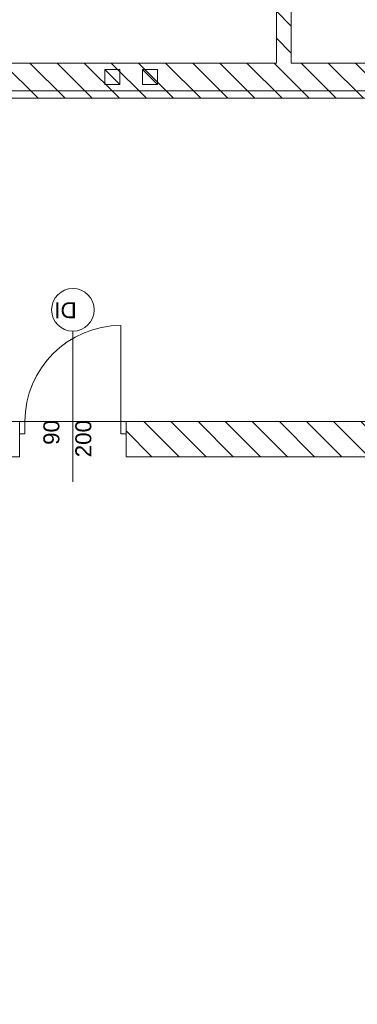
# Model space of a CAD drawing. Header units: millimetres. Extents: x -22225 to 37225, y -49550 to 562.
# Tile 7 of 17: x 5740 to 8910, y -39432 to -30204. Entities that reach past the tile are written whole.
import ezdxf

# ---------------------------------------------------------------- set-up
doc = ezdxf.new("R2010")
doc.units = ezdxf.units.MM
for name, color, linetype, lineweight in [('poziom_3 (1)_7_2D - Ogólne_Nr_pióra__1_Nr_pióra__7', 7, 'Continuous', 9), ('poziom_3 (1)_7_2D - Ogólne_Nr_pióra__7_Nr_pióra__7', 7, 'Continuous', 9), ('poziom_3 (1)_7_Drzwi ArchiCAD_Nr_pióra__27_Nr_pióra__7', 7, 'Continuous', 9), ('poziom_3 (1)_7_Drzwi ArchiCAD_Nr_pióra__81_Nr_pióra__1', 7, 'Continuous', 9), ('poziom_3 (1)_7_Konstrukcja - Stropy_Nr_pióra__81_Nr_pióra__1', 7, 'Continuous', 9), ('poziom_3 (1)_7_Konstrukcja - Ściany zew_Nr_pióra__107_Nr_pióra__11', 7, 'Continuous', 9), ('poziom_3 (1)_7_Konstrukcja - Ściany zew_Nr_pióra__27_Nr_pióra__7', 7, 'Continuous', 9), ('poziom_3 (1)_7_Znaczniki drzwi ArchiCADa_Nr_pióra__1_Nr_pióra__7', 7, 'Continuous', 9), ('poziom_3 (1)_7_Znaczniki drzwi ArchiCADa_Nr_pióra__2_Nr_pióra__8', 7, 'Continuous', 9), ('poziom_3 (1)_7_Znaczniki drzwi ArchiCADa_Nr_pióra__7_Nr_pióra__7', 7, 'Continuous', 9)]:
    doc.layers.add(name, color=color, linetype=linetype, lineweight=lineweight)
doc.styles.add('GENERATED_STYLE_1', font='arial.ttf')
pattern_1 = [(135, (37225, -40870), (127.2792, 127.2792), [])]

msp = doc.modelspace()

# ---------------------------------------------------------------- hatches: boundary and pattern name
at = {"layer": 'poziom_3 (1)_7_Konstrukcja - Ściany zew_Nr_pióra__107_Nr_pióra__11'}
h = msp.add_hatch(dxfattribs=at)
h.set_pattern_fill('BLOCZKI_CERAMICZNE_0007', color=256, angle=270, style=0, pattern_type=2)
h.set_pattern_definition(pattern_1)
h.paths.add_polyline_path([(8290, -30610), (8290, -24690), (8150, -24690), (8150, -30610)])
h = msp.add_hatch(dxfattribs=at)
h.set_pattern_fill('BLOCZKI_CERAMICZNE_0007', color=256, angle=270, style=0, pattern_type=2)
h.set_pattern_definition(pattern_1)
h.paths.add_polyline_path([(5370, -30940), (9770, -30940), (9770, -30610), (4970, -30610)])
h = msp.add_hatch(dxfattribs=at)
h.set_pattern_fill('BLOCZKI_CERAMICZNE_0007', color=256, angle=270, style=0, pattern_type=2)
h.set_pattern_definition(pattern_1)
h.paths.add_polyline_path([(6740, -33970), (6740, -34300), (21490, -34300), (21490, -33970)])

# ---------------------------------------------------------------- linework, layer by layer
at = {"layer": 'poziom_3 (1)_7_2D - Ogólne_Nr_pióra__1_Nr_pióra__7', "flags": 128}
for points in [[(6679.7, -30810.2), (6679.7, -30670.2), (6539.7, -30670.2), (6539.7, -30810.2)], [(7033.1, -30810.2), (7033.1, -30670.2), (6893.1, -30670.2), (6893.1, -30810.2)]]:
    msp.add_lwpolyline(points, close=True, dxfattribs=at)
at = {"layer": 'poziom_3 (1)_7_2D - Ogólne_Nr_pióra__7_Nr_pióra__7'}
for p, q in [((6679.7, -30810.2), (6539.7, -30670.2)), ((7033.1, -30810.2), (6893.1, -30670.2))]:
    msp.add_line(p, q, dxfattribs=at)
at = {"layer": 'poziom_3 (1)_7_Drzwi ArchiCAD_Nr_pióra__27_Nr_pióra__7'}
for p, q in [((5740, -33970), (5740, -34085)), ((6740, -33970), (6740, -34085))]:
    msp.add_line(p, q, dxfattribs=at)
at = {"layer": 'poziom_3 (1)_7_Drzwi ArchiCAD_Nr_pióra__81_Nr_pióra__1'}
for p, q in [((6690, -33970), (6690, -33070)), ((5790, -33970), (5740, -33970)), ((5740, -33970), (5740, -34085)), ((5790, -34085), (5790, -33970)), ((6740, -33970), (6690, -33970)), ((6690, -33970), (6690, -34085)), ((6740, -34085), (6740, -33970)), ((5740, -34085), (5790, -34085)), ((6690, -34085), (6740, -34085))]:
    msp.add_line(p, q, dxfattribs=at)
msp.add_arc((6690, -33970), 900, 90, 180, dxfattribs=at)
at = {"layer": 'poziom_3 (1)_7_Konstrukcja - Stropy_Nr_pióra__81_Nr_pióra__1', "flags": 128}
for points in [[(22540, -30870), (2300, -30870), (2300, -24690), (22540, -24690), (22540, -29270)], [(14250, -33970), (5010, -33970), (5010, -31120), (5010, -30870), (14250, -30870)], [(36585, -40260), (5010, -40260), (5010, -33970), (32770, -33970), (32770, -34300), (36585, -34300)]]:
    msp.add_lwpolyline(points, close=True, dxfattribs=at)
at = {"layer": 'poziom_3 (1)_7_Konstrukcja - Ściany zew_Nr_pióra__27_Nr_pióra__7'}
for p, q in [((5740, -33970), (5740, -34085)), ((6740, -33970), (6740, -34085)), ((5740, -34085), (5740, -34300)), ((6740, -34085), (6740, -34300))]:
    msp.add_line(p, q, dxfattribs=at)
at = {"layer": 'poziom_3 (1)_7_Konstrukcja - Ściany zew_Nr_pióra__27_Nr_pióra__7', "flags": 128}
for points in [[(8150, -24690), (8150, -30610)], [(8290, -30610), (8290, -24690)], [(8150, -30610), (4970, -30610)], [(9770, -30610), (8290, -30610)], [(5370, -30940), (9770, -30940)], [(5740, -33970), (5370, -33970)], [(21490, -33970), (6740, -33970)], [(5010, -34300), (5740, -34300)], [(6740, -34300), (14000, -34300)]]:
    msp.add_lwpolyline(points, dxfattribs=at)
at = {"layer": 'poziom_3 (1)_7_Znaczniki drzwi ArchiCADa_Nr_pióra__1_Nr_pióra__7'}
msp.add_line((6240, -33123), (6240, -34535), dxfattribs=at)
at = {"layer": 'poziom_3 (1)_7_Znaczniki drzwi ArchiCADa_Nr_pióra__2_Nr_pióra__8'}
for start, end in [(0, 180), (180, 0)]:
    msp.add_arc((6240, -32923), 200, start, end, dxfattribs=at)

# ---------------------------------------------------------------- texts
at = {"layer": 'poziom_3 (1)_7_Znaczniki drzwi ArchiCADa_Nr_pióra__7_Nr_pióra__7', "char_height": 150, "attachment_point": 7, "style": 'GENERATED_STYLE_1'}
for s, insert, rotation in [('\\A1;DI', (6275.2, -32851.8), 180), ('\\A1;90', (6114.7, -34189), 90), ('\\A1;200', (6414.7, -34305.3), 90)]:
    msp.add_mtext(s, dxfattribs=dict(at, insert=insert, rotation=rotation))

doc.saveas('drawing.dxf')
